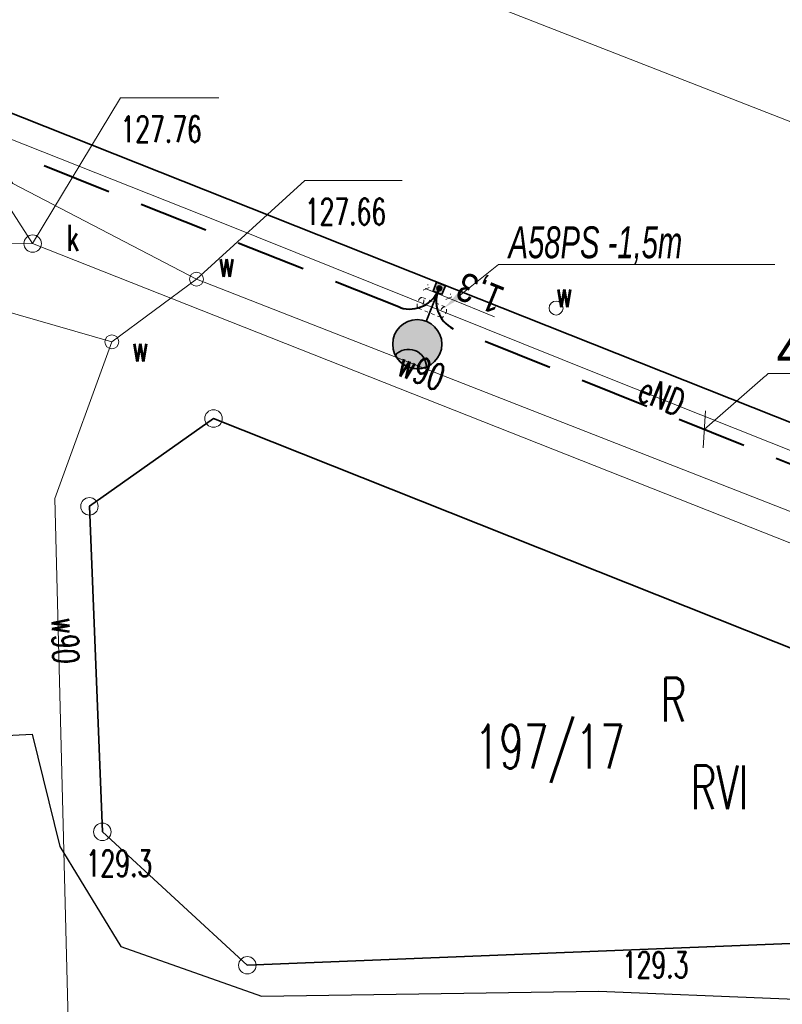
# Model space of a CAD drawing. Header units: metres. Extents: x 0 to 6497944, y 0 to 5963356.
# Tile 56 of 197: x 6496804 to 6496825, y 5963129 to 5963158. Entities that reach past the tile are written whole.
import ezdxf
from ezdxf import colors
from ezdxf.entities.mleader import LeaderData, LeaderLine
from ezdxf.math import Vec2, Vec3

# ---------------------------------------------------------------- set-up
doc = ezdxf.new("R2010")
doc.units = ezdxf.units.M
doc.header["$MEASUREMENT"] = 0
for name, pattern in [('DASHED', [19.05, 12.7, -6.35]), ('HIDDEN', [0.375, 0.25, -0.125]), ('L_0_04', [1.5, 1, -0.5])]:
    doc.linetypes.add(name, pattern=pattern)
doc.layers.get('0').update_dxf_attribs({"color": 8, "linetype": 'CONTINUOUS', "lineweight": 13})
doc.layers.get('DEFPOINTS').update_dxf_attribs({"linetype": 'CONTINUOUS', "lineweight": 0, "true_color": 0xffffff})
for name, color, linetype, lineweight in [('209_OPIS_KONTURU_KLASYFIKACYJNEGO', 8, 'CONTINUOUS', 13), ('210_OZNACZENIE_UzYTKU', 8, 'CONTINUOUS', 13), ('211_NR_DZIAlKI', 7, 'CONTINUOUS', 25), ('217_GRANICA_KONTURU_KLASYFIKCYJNEGO', 8, 'CONTINUOUS', 13), ('218_GRANICA_UzYTKU', 8, 'CONTINUOUS', 13), ('219_LINIA_GRANICY', 3, 'CONTINUOUS', 35), ('E_proj_opisy_ośw', 1, 'CONTINUOUS', 13), ('E_proj_opisy_ośw.', 7, 'CONTINUOUS', 13), ('E_proj_osłona r. dz._obw. 200', 204, 'L_0_04', 20), ('E_proj_osłona r. dz._opis_obw. 100', 204, 'CONTINUOUS', 9), ('E_proj_ośw_latarnia', 1, 'CONTINUOUS', 35), ('E_proj_ośw_linia_obw. 200', 1, 'L_0_04', 40), ('JEZDNIA__POWIERZCHNIA_', 8, 'CONTINUOUS', 25), ('PRZEWoD_ELEKTROENERGETYCZNY__LINIA_', 1, 'CONTINUOUS', 13), ('PRZEWoD_ELEKTROENERGETYCZNY__LINIA__ATR1', 1, 'CONTINUOUS', 13), ('PRZEWoD_KANALIZACYJNY__LINIA_', 36, 'CONTINUOUS', 13), ('PRZEWoD_WODOCIaGOWY__LINIA_', 5, 'CONTINUOUS', 13), ('PRZEWoD_WODOCIaGOWY__LINIA__ATR1', 5, 'CONTINUOUS', 13), ('PUNKT_O_OKREsLONEJ_WYSOKOsCI__SIEc_KANALIZACYJNA__ATR2', 36, 'CONTINUOUS', 13), ('PUNKT_O_OKREsLONEJ_WYSOKOsCI__SIEc_KANALIZACYJNA__ATR3', 36, 'CONTINUOUS', 13), ('PUNKT_O_OKREsLONEJ_WYSOKOsCI__SIEc_WODOCIaGOWA__ATR2', 5, 'CONTINUOUS', 13), ('PUNKT_O_OKREsLONEJ_WYSOKOsCI__SIEc_WODOCIaGOWA__ATR3', 5, 'CONTINUOUS', 13), ('PUNKT_WYSOKOsCIOWY_NATURALNY_ATR2', 8, 'CONTINUOUS', 13), ('wlaz_okragly___siec_kanalizacyjna__punkt_', 36, 'CONTINUOUS', 13), ('WlAZ_OKRaGlY___SIEC_KANALIZACYJNA__PUNKT__ATR17', 36, 'CONTINUOUS', 13), ('zasuwa___siec_wodociagowa__punkt_', 5, 'CONTINUOUS', 13), ('ZASUWA___SIEC_WODOCIaGOWA__PUNKT__ATR17', 5, 'CONTINUOUS', 13)]:
    doc.layers.add(name, color=color, linetype=linetype, lineweight=lineweight)
doc.layers.add('E_pomocnicza', color=3, linetype='CONTINUOUS', lineweight=13, plot=False)
doc.styles.add('Andy', font='arial.ttf', dxfattribs={"height": 2})
doc.styles.add('Annotative', font='simplex.shx')
doc.styles.add('Narrow', font='ARIALN.TTF', dxfattribs={"height": 2})
doc.styles.get("Standard").update_dxf_attribs({"font": 'simplex.shx'})
doc.dimstyles.new('wymiary', dxfattribs={"dimtxt": 0.65, "dimasz": 0.25, "dimexe": 0.25, "dimexo": 1, "dimgap": 0.1, "dimtad": 1, "dimzin": 1, "dimtxsty": 'Annotative', "dimblk": 'OBLIQUE', "dimcen": 0.0025, "dimdle": 0.05, "dimadec": 0, "dimazin": 0, "dimtfac": 1, "dimtmove": 0, "dimatfit": 3, "dimldrblk": 'NONE', "dimfxl": 1, "dimarcsym": 0})

# ---------------------------------------------------------------- blocks, each defined once
blk = doc.blocks.new('GRT')
at = {"color": 0, "linetype": 'Continuous', "lineweight": 18}
blk.add_circle((0, 0), 0.5, dxfattribs=at)
blk = doc.blocks.new('A$C5E96E802')
at = {"layer": 'E_proj_ośw_latarnia'}
blk.add_hatch(color=214, dxfattribs=at).paths.add_polyline_path([(1.174, 2.385, 0.389707), (0.221, 2.372), (0.221, 2.372, 0.683546)])
at = {"layer": 'E_proj_ośw_latarnia', "true_color": 0xffffff}
h = blk.add_hatch(color=7, dxfattribs=at)
h.dxf.hatch_style = 1
h.paths.add_polyline_path([(0.71, 0.206, 1), (0.711, 0.068, 1)], flags=0)
h.paths.add_polyline_path([(0.573, 0.273), (0.574, 0), (0.849, 0.001), (0.848, 0.274)])
h.paths.add_polyline_path([(0.71, 0.206, -1), (0.711, 0.068, -1)], flags=16)
h.paths.add_polyline_path([(1.174, 2.385, -0.683546), (0.221, 2.372, 0.679532), (0.707, 1.155, 0.687575)])
h = blk.add_hatch(color=7, dxfattribs=at)
h.dxf.hatch_style = 1
h.paths.add_polyline_path([(0.71, 0.206, 1), (0.711, 0.068, 1)])
at = {"layer": 'E_proj_ośw_latarnia', "color": 214}
blk.add_lwpolyline([(1.174, 2.385, 0.389707), (0.221, 2.372), (0.221, 2.372, 0.683546)], format="xyb", close=True, dxfattribs=at)
at = {"layer": 'E_proj_ośw_latarnia', "color": 214, "flags": 128}
blk.add_lwpolyline([(0.71, 0.274), (0.707, 1.155)], dxfattribs=at)
at = {"layer": 'E_proj_ośw_latarnia', "color": 214}
blk.add_lwpolyline([(0.574, 0), (0.573, 0.273), (0.848, 0.274), (0.849, 0.001)], close=True, dxfattribs=at)
for centre, radius in [((0.705, 1.86), 0.705), ((0.711, 0.137), 0.0689)]:
    blk.add_circle(centre, radius, dxfattribs=at)
blk = doc.blocks.new('_Oblique')
at = {"color": 0, "linetype": 'ByBlock', "lineweight": -2}
blk.add_line((-0.5, -0.5), (0.5, 0.5), dxfattribs=at)
blk = doc.blocks.new('*D51')
at = {"layer": 'DEFPOINTS', "color": 0, "transparency": 16777216}
for p in [(0, 0), (-0.551, -1.16), (0.156, -1.496)]:
    blk.add_point(p, dxfattribs=at)
at = {"layer": 'E_pomocnicza', "color": 0, "lineweight": -2, "transparency": 16777216}
for p, q in [((0.729, -0.291), (0.156, -1.496)), ((0.903, -0.429), (0.933, -0.443)), ((0.156, -1.496), (-0.948, -3.82)), ((0.352, -1.589), (0.382, -1.603))]:
    blk.add_line(p, q, dxfattribs=at)
at = {"layer": 'E_pomocnicza', "color": 0, "lineweight": -2, "transparency": 16777216, "xscale": 0.25, "yscale": 0.25, "zscale": 0.25}
for p, rotation in [((0.707, -0.336), 64.58169913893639), ((0.156, -1.496), 244.5816991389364)]:
    blk.add_blockref('_Oblique', p, dxfattribs=dict(at, rotation=rotation))
at = {"layer": 'E_pomocnicza', "color": 0, "linetype": 'Continuous', "lineweight": 0, "transparency": 16777216, "insert": (0.455, -3.2), "char_height": 2, "attachment_point": 5, "rotation": 64.5817, "style": 'Narrow'}
blk.add_mtext('{\\H0.75x;1,3}', dxfattribs=at)
blk = doc.blocks.new('_None')
blk = doc.blocks.new('*U50')
at = {"linetype": 'HIDDEN', "ltscale": 0.2}
for p, q in [((-0.271, 0.129), (-0.822, -1.031)), ((0.271, -0.129), (-0.28, -1.288))]:
    blk.add_line(p, q, dxfattribs=at)
at = {"linetype": 'DASHED', "ltscale": 0.02}
for centre in [(0, 0), (-0.551, -1.16)]:
    blk.add_ellipse(centre, major_axis=(-0.271, 0.129), ratio=0.5, dxfattribs=at)
at = {"layer": 'E_pomocnicza', "color": 4, "lineweight": 0}
dim = blk.add_aligned_dim(p1=(0, 0), p2=(-0.551, -1.16), distance=0.783, text='{\\H0.75x;<>}', dimstyle='wymiary', override={"dimtxt": 1.3, "dimtad": 2, "dimdec": 1, "dimlfac": 1, "dimrnd": 0, "dimtxsty": 'Narrow'}, dxfattribs=at)
dim.commit()
dim.dimension.update_dxf_attribs({"geometry": '*D51', "text_midpoint": (0.455, -3.2)})

msp = doc.modelspace()

# ---------------------------------------------------------------- linework, layer by layer
at = {"layer": '217_GRANICA_KONTURU_KLASYFIKCYJNEGO', "flags": 128}
for points in [[(6496809.07, 5963146.24), (6496805.51, 5963143.72)], [(6496837.09, 5963135.1), (6496809.07, 5963146.24)], [(6496805.51, 5963143.72), (6496805.88, 5963134.38)], [(6496805.88, 5963134.38), (6496810.04, 5963130.55)], [(6496810.04, 5963130.55), (6496835.69, 5963131.58)]]:
    msp.add_lwpolyline(points, dxfattribs=at)
at = {"layer": '218_GRANICA_UzYTKU', "flags": 128}
for points in [[(6496831.1, 5963143.95), (6496802.28, 5963155.39)], [(6496805.51, 5963143.72), (6496809.07, 5963146.24)], [(6496809.07, 5963146.24), (6496837.09, 5963135.1)], [(6496805.88, 5963134.38), (6496805.51, 5963143.72)], [(6496810.04, 5963130.55), (6496805.88, 5963134.38)], [(6496835.69, 5963131.58), (6496810.04, 5963130.55)]]:
    msp.add_lwpolyline(points, dxfattribs=at)
at = {"layer": '219_LINIA_GRANICY', "flags": 128}
for points in [[(6496831.1, 5963143.95), (6496802.28, 5963155.39)], [(6496809.07, 5963146.24), (6496805.51, 5963143.72)], [(6496837.09, 5963135.1), (6496809.07, 5963146.24)], [(6496805.88, 5963134.38), (6496805.51, 5963143.72)], [(6496810.04, 5963130.55), (6496805.88, 5963134.38)], [(6496835.69, 5963131.58), (6496810.04, 5963130.55)]]:
    msp.add_lwpolyline(points, dxfattribs=at)
at = {"layer": 'E_proj_ośw_linia_obw. 200', "ltscale": 2, "transparency": 33554687}
msp.add_lwpolyline([(6496875.791, 5963170.06), (6496870.748, 5963157.225), (6496866.73, 5963147.107, -0.31721), (6496865.807, 5963146.896, -0.421), (6496866.324, 5963146.059), (6496864.305, 5963139.978), (6496862.34, 5963135.811), (6496862.069, 5963135.393), (6496861.209, 5963134.639), (6496860.661, 5963134.293), (6496855.825, 5963132.217, -0.143892), (6496854.278, 5963132.031, -0.368325), (6496853.271, 5963133.05, 0.32925), (6496852.688, 5963134.029), (6496849.408, 5963135.426, -0.401005), (6496849.044, 5963136.673, -0.422569), (6496847.891, 5963136.066), (6496829.855, 5963143.232), (6496815.95, 5963148.814, -0.411885), (6496815.549, 5963149.975, -0.40011), (6496814.428, 5963149.424), (6496800.409, 5963154.998, 0.506236)], format="xyb", dxfattribs=at)
at = {"layer": 'JEZDNIA__POWIERZCHNIA_', "flags": 128}
for points in [[(6496800.34, 5963137), (6496803.87, 5963137.18)], [(6496803.87, 5963137.18), (6496804.66, 5963133.96)], [(6496804.66, 5963133.96), (6496806.41, 5963131.09)], [(6496806.41, 5963131.09), (6496810.45, 5963129.66)], [(6496810.45, 5963129.66), (6496820.12, 5963129.81)], [(6496820.12, 5963129.81), (6496835.64, 5963129.18)]]:
    msp.add_lwpolyline(points, dxfattribs=at)
at = {"layer": 'PRZEWoD_ELEKTROENERGETYCZNY__LINIA_', "flags": 128}
msp.add_lwpolyline([(6496799.6, 5963155.7), (6496809.24, 5963151.88), (6496820.15, 5963147.5), (6496830.84, 5963143.25), (6496831.03, 5963143.64)], dxfattribs=at)
at = {"layer": 'PRZEWoD_KANALIZACYJNY__LINIA_', "flags": 128}
for points in [[(6496803.88, 5963151.26), (6496800.75, 5963156.13)], [(6496803.88, 5963151.26), (6496799.04, 5963151.24)], [(6496803.88, 5963151.26), (6496826.07, 5963142.49), (6496836.4, 5963138.4), (6496879.66, 5963121.87), (6496903.87, 5963111.98), (6496925.46, 5963103.96)]]:
    msp.add_lwpolyline(points, dxfattribs=at)
at = {"layer": 'PRZEWoD_WODOCIaGOWY__LINIA_', "flags": 128}
for points in [[(6496801.56, 5963155.76), (6496803.31, 5963152.98), (6496808.58, 5963150.24), (6496826.75, 5963143.13), (6496837.05, 5963139.1), (6496840.89, 5963137.74), (6496865.42, 5963128.36), (6496865.63, 5963128.31), (6496873.09, 5963145.02)], [(6496806.15, 5963148.44), (6496799.21, 5963150.44)], [(6496808.58, 5963150.24), (6496806.15, 5963148.44), (6496804.52, 5963143.94), (6496804.98, 5963125.96), (6496804.13, 5963125.78), (6496802, 5963126.09), (6496801.74, 5963126.2)]]:
    msp.add_lwpolyline(points, dxfattribs=at)
at = {"layer": 'PUNKT_O_OKREsLONEJ_WYSOKOsCI__SIEc_KANALIZACYJNA__ATR2', "flags": 128}
msp.add_lwpolyline([(6496803.88, 5963151.26), (6496806.4, 5963155.44), (6496809.22, 5963155.44)], dxfattribs=at)
at = {"layer": 'PUNKT_O_OKREsLONEJ_WYSOKOsCI__SIEc_WODOCIaGOWA__ATR2', "flags": 128}
msp.add_lwpolyline([(6496808.58, 5963150.24), (6496811.69, 5963153.07), (6496814.48, 5963153.07)], dxfattribs=at)
at = {"layer": 'wlaz_okragly___siec_kanalizacyjna__punkt_'}
msp.add_circle((6496803.88, 5963151.26), 0.25, dxfattribs=at)
at = {"layer": 'zasuwa___siec_wodociagowa__punkt_'}
for centre in [(6496808.58, 5963150.24), (6496818.9, 5963149.41), (6496806.15, 5963148.44)]:
    msp.add_circle(centre, 0.2, dxfattribs=at)

# ---------------------------------------------------------------- block references
at = {"xscale": 0.5, "yscale": 0.5, "zscale": 0.5}
for p in [(6496809.07, 5963146.24), (6496805.51, 5963143.72), (6496805.88, 5963134.38), (6496810.04, 5963130.55)]:
    msp.add_blockref('GRT', p, dxfattribs=at)
at = {"layer": 'E_proj_osłona r. dz._obw. 200', "xscale": 0.54864, "yscale": 0.54864, "zscale": 0.54864, "rotation": 93.20070666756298}
msp.add_blockref('*U50', (6496815.009, 5963149.561), dxfattribs=at)
at = {"layer": 'E_proj_ośw_latarnia', "linetype": 'Continuous', "rotation": 158.3116460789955}
msp.add_blockref('A$C5E96E802', (6496816.26, 5963149.84), dxfattribs=at)

# ---------------------------------------------------------------- texts
at = {"layer": '209_OPIS_KONTURU_KLASYFIKACYJNEGO', "width": 0.66}
msp.add_text('RVI', height=1.25, dxfattribs=at).set_placement((6496822.76, 5963135.03))
at = {"layer": '210_OZNACZENIE_UzYTKU', "width": 0.66}
msp.add_text('R', height=1.25, dxfattribs=at).set_placement((6496821.9, 5963137.55))
at = {"layer": '211_NR_DZIAlKI', "width": 0.66}
msp.add_text('197/17', height=1.25, dxfattribs=at).set_placement((6496816.56, 5963136.2))
at = {"layer": 'PRZEWoD_ELEKTROENERGETYCZNY__LINIA__ATR1', "width": 0.66}
msp.add_text('eND', height=0.75, rotation=338.1, dxfattribs=at).set_placement((6496821.19, 5963146.78))
at = {"layer": 'PRZEWoD_WODOCIaGOWY__LINIA__ATR1', "width": 0.66}
for rotation, p in [(338.6, (6496814.29, 5963147.5)), (271.5, (6496804.43, 5963140.51))]:
    msp.add_text('w90', height=0.75, rotation=rotation, dxfattribs=at).set_placement(p)
at = {"layer": 'PUNKT_O_OKREsLONEJ_WYSOKOsCI__SIEc_KANALIZACYJNA__ATR3', "width": 0.66}
msp.add_text('127.76', height=0.75, dxfattribs=at).set_placement((6496806.4, 5963154.17))
at = {"layer": 'PUNKT_O_OKREsLONEJ_WYSOKOsCI__SIEc_WODOCIaGOWA__ATR3', "width": 0.66}
msp.add_text('127.66', height=0.75, dxfattribs=at).set_placement((6496811.69, 5963151.8))
at = {"layer": 'PUNKT_WYSOKOsCIOWY_NATURALNY_ATR2', "width": 0.66}
for p in [(6496805.4, 5963133.1), (6496820.79, 5963130.19)]:
    msp.add_text('129.3', height=0.75, dxfattribs=at).set_placement(p)
at = {"layer": 'WlAZ_OKRaGlY___SIEC_KANALIZACYJNA__PUNKT__ATR17', "width": 0.66}
msp.add_text('k', height=0.75, dxfattribs=at).set_placement((6496804.85, 5963151.05))
at = {"layer": 'ZASUWA___SIEC_WODOCIaGOWA__PUNKT__ATR17', "width": 0.66}
for p in [(6496809.21, 5963150.31), (6496818.9, 5963149.44), (6496806.73, 5963147.88)]:
    msp.add_text('w', height=0.75, dxfattribs=at).set_placement(p)

# ---------------------------------------------------------------- next in the draw order: leaders
at = {"layer": 'E_proj_opisy_ośw.', "color": 10}
ml = msp.add_multileader_mtext('Standard', dxfattribs=at)
ml.set_content('\\A1;LT 106', color=10, style='Narrow')
ml.set_leader_properties(color=256)
ml.set_arrow_properties(name='NONE')
ml.build(insert=Vec2(0, 0))
ml.multileader.update_dxf_attribs({"leader_type": 0, "has_dogleg": 0, "has_text_frame": 1, "text_left_attachment_type": 3, "dogleg_length": 0.36, "arrow_head_size": 0, "scale": 0.7})
ctx = ml.context
ctx.base_point, ctx.scale, ctx.char_height, ctx.arrow_head_size, ctx.landing_gap_size, ctx.plane_origin = Vec3(6497496.217, 5963133.926), 0.7, 1.2, 0, 0.42, Vec3(6498346.9, 5963029.932)
ctx.left_attachment = 3
notes = []
notes.append((ctx, [(0, (0, 0, 0), (0, 0), (1, 0), 1, [])]))
ctx.mtext.insert, ctx.mtext.line_spacing_factor, ctx.mtext.flow_direction = Vec3(6497496.637, 5963134.541), 0.266667, 5
ctx.mtext.has_bg_fill, ctx.mtext.bg_color, ctx.mtext.bg_scale_factor, ctx.mtext.bg_transparency, ctx.mtext.use_window_bg_color = 1, -1073741824, 1.5, 0, 1
at = {"layer": 'E_proj_osłona r. dz._opis_obw. 100'}
ml = msp.add_multileader_mtext('Standard', dxfattribs=at)
ml.set_content('\\fArial Narrow|b0|i1|c238|p34;\\W0.8;A58PS -1,5m ', color=256, style='Narrow')
ml.set_leader_properties(color=256, linetype='CONTINUOUS', lineweight=-1)
ml.build(insert=Vec2(0, 0))
ml.multileader.update_dxf_attribs({"has_dogleg": 0, "text_left_attachment_type": 6, "text_right_attachment_type": 6, "dogleg_length": 0.274, "arrow_head_size": 0.572})
ctx = ml.context
ctx.base_point, ctx.char_height, ctx.arrow_head_size, ctx.landing_gap_size, ctx.plane_origin = Vec3(6496817.245, 5963150.656), 0.9144, 0.572, 0.3, Vec3(6496849.514, 5963153.231)
ctx.left_attachment, ctx.right_attachment, ctx.text_align_type = 6, 6, 1
notes.append((ctx, [(0, (1, 1, 0), (6496816.97, 5963150.656), (1, 0), 0.274, [(0, [(6496815.704, 5963149.427)], 0, [])])]))
ctx.mtext.insert, ctx.mtext.alignment, ctx.mtext.line_spacing_factor, ctx.mtext.line_spacing_style = Vec3(6496820.03, 5963151.755), 2, 0.9, 2
ctx.mtext.has_bg_fill, ctx.mtext.bg_color, ctx.mtext.bg_scale_factor, ctx.mtext.bg_transparency, ctx.mtext.use_window_bg_color = 1, -1073741824, 1.1, 0, 1
for ctx, leaders in notes:
    for number, flags, end, landing, length, lines in leaders:
        leader = LeaderData()
        leader.index, (leader.has_last_leader_line, leader.has_dogleg_vector, leader.attachment_direction) = number, flags
        leader.last_leader_point, leader.dogleg_vector, leader.dogleg_length = Vec3(end), Vec3(landing), length
        for number, points, colour, breaks in lines:
            line = LeaderLine()
            line.index, line.vertices, line.color, line.breaks = number, Vec3.list(points), colors.encode_raw_color(colour), breaks
            leader.lines.append(line)
        ctx.leaders.append(leader)

# ---------------------------------------------------------------- next in the draw order: leaders
at = {"layer": 'E_proj_opisy_ośw.', "color": 10}
ml = msp.add_multileader_mtext('Standard', dxfattribs=at)
ml.set_content('\\A1;LT 107', color=10, style='Narrow')
ml.set_leader_properties(color=256)
ml.set_arrow_properties(name='NONE')
ml.build(insert=Vec2(0, 0))
ml.multileader.update_dxf_attribs({"leader_type": 0, "has_dogleg": 0, "has_text_frame": 1, "text_left_attachment_type": 3, "dogleg_length": 0.36, "arrow_head_size": 0, "scale": 0.7})
ctx = ml.context
ctx.base_point, ctx.scale, ctx.char_height, ctx.arrow_head_size, ctx.landing_gap_size, ctx.plane_origin = Vec3(6497543.374, 5963150.847), 0.7, 1.2, 0, 0.42, Vec3(6498393.784, 5963047.096)
ctx.left_attachment = 3
notes = []
notes.append((ctx, [(0, (0, 0, 0), (0, 0), (1, 0), 1, [])]))
ctx.mtext.insert, ctx.mtext.line_spacing_factor, ctx.mtext.flow_direction = Vec3(6497543.794, 5963151.462), 0.266667, 5
ctx.mtext.has_bg_fill, ctx.mtext.bg_color, ctx.mtext.bg_scale_factor, ctx.mtext.bg_transparency, ctx.mtext.use_window_bg_color = 1, -1073741824, 1.5, 0, 1
for ctx, leaders in notes:
    for number, flags, end, landing, length, lines in leaders:
        leader = LeaderData()
        leader.index, (leader.has_last_leader_line, leader.has_dogleg_vector, leader.attachment_direction) = number, flags
        leader.last_leader_point, leader.dogleg_vector, leader.dogleg_length = Vec3(end), Vec3(landing), length
        for number, points, colour, breaks in lines:
            line = LeaderLine()
            line.index, line.vertices, line.color, line.breaks = number, Vec3.list(points), colors.encode_raw_color(colour), breaks
            leader.lines.append(line)
        ctx.leaders.append(leader)

# ---------------------------------------------------------------- next in the draw order: leaders
ml = msp.add_multileader_mtext('Standard', dxfattribs=at)
ml.set_content('\\A1;LT 108', color=10, style='Narrow')
ml.set_leader_properties(color=256)
ml.set_arrow_properties(name='NONE')
ml.build(insert=Vec2(0, 0))
ml.multileader.update_dxf_attribs({"leader_type": 0, "has_dogleg": 0, "has_text_frame": 1, "text_left_attachment_type": 3, "dogleg_length": 0.36, "arrow_head_size": 0, "scale": 0.7})
ctx = ml.context
ctx.base_point, ctx.scale, ctx.char_height, ctx.arrow_head_size, ctx.landing_gap_size, ctx.plane_origin = Vec3(6497590.207, 5963168.082), 0.7, 1.2, 0, 0.42, Vec3(6498440.769, 5963064.192)
ctx.left_attachment = 3
notes = []
notes.append((ctx, [(0, (0, 0, 0), (0, 0), (1, 0), 1, [])]))
ctx.mtext.insert, ctx.mtext.line_spacing_factor, ctx.mtext.flow_direction = Vec3(6497590.627, 5963168.697), 0.266667, 5
ctx.mtext.has_bg_fill, ctx.mtext.bg_color, ctx.mtext.bg_scale_factor, ctx.mtext.bg_transparency, ctx.mtext.use_window_bg_color = 1, -1073741824, 1.5, 0, 1
for ctx, leaders in notes:
    for number, flags, end, landing, length, lines in leaders:
        leader = LeaderData()
        leader.index, (leader.has_last_leader_line, leader.has_dogleg_vector, leader.attachment_direction) = number, flags
        leader.last_leader_point, leader.dogleg_vector, leader.dogleg_length = Vec3(end), Vec3(landing), length
        for number, points, colour, breaks in lines:
            line = LeaderLine()
            line.index, line.vertices, line.color, line.breaks = number, Vec3.list(points), colors.encode_raw_color(colour), breaks
            leader.lines.append(line)
        ctx.leaders.append(leader)

# ---------------------------------------------------------------- next in the draw order: leaders
ml = msp.add_multileader_mtext('Standard', dxfattribs=at)
ml.set_content('\\A1;LT 109', color=10, style='Narrow')
ml.set_leader_properties(color=256)
ml.set_arrow_properties(name='NONE')
ml.build(insert=Vec2(0, 0))
ml.multileader.update_dxf_attribs({"leader_type": 0, "has_dogleg": 0, "has_text_frame": 1, "text_left_attachment_type": 3, "dogleg_length": 0.36, "arrow_head_size": 0, "scale": 0.7})
ctx = ml.context
ctx.base_point, ctx.scale, ctx.char_height, ctx.arrow_head_size, ctx.landing_gap_size, ctx.plane_origin = Vec3(6497636.957, 5963185.464), 0.7, 1.2, 0, 0.42, Vec3(6498487.931, 5963080.837)
ctx.left_attachment = 3
notes = []
notes.append((ctx, [(0, (0, 0, 0), (0, 0), (1, 0), 1, [])]))
ctx.mtext.insert, ctx.mtext.line_spacing_factor, ctx.mtext.flow_direction = Vec3(6497637.377, 5963186.079), 0.266667, 5
ctx.mtext.has_bg_fill, ctx.mtext.bg_color, ctx.mtext.bg_scale_factor, ctx.mtext.bg_transparency, ctx.mtext.use_window_bg_color = 1, -1073741824, 1.5, 0, 1
for ctx, leaders in notes:
    for number, flags, end, landing, length, lines in leaders:
        leader = LeaderData()
        leader.index, (leader.has_last_leader_line, leader.has_dogleg_vector, leader.attachment_direction) = number, flags
        leader.last_leader_point, leader.dogleg_vector, leader.dogleg_length = Vec3(end), Vec3(landing), length
        for number, points, colour, breaks in lines:
            line = LeaderLine()
            line.index, line.vertices, line.color, line.breaks = number, Vec3.list(points), colors.encode_raw_color(colour), breaks
            leader.lines.append(line)
        ctx.leaders.append(leader)

# ---------------------------------------------------------------- next in the draw order: leaders
ml = msp.add_multileader_mtext('Standard', dxfattribs=at)
ml.set_content('\\A1;LT 110', color=10, style='Narrow')
ml.set_leader_properties(color=256)
ml.set_arrow_properties(name='NONE')
ml.build(insert=Vec2(0, 0))
ml.multileader.update_dxf_attribs({"leader_type": 0, "has_dogleg": 0, "has_text_frame": 1, "text_left_attachment_type": 3, "dogleg_length": 0.36, "arrow_head_size": 0, "scale": 0.7})
ctx = ml.context
ctx.base_point, ctx.scale, ctx.char_height, ctx.arrow_head_size, ctx.landing_gap_size, ctx.plane_origin = Vec3(6497684.163, 5963202.624), 0.7, 1.2, 0, 0.42, Vec3(6498534.844, 5963098.192)
ctx.left_attachment = 3
notes = []
notes.append((ctx, [(0, (0, 0, 0), (0, 0), (1, 0), 1, [])]))
ctx.mtext.insert, ctx.mtext.line_spacing_factor, ctx.mtext.flow_direction = Vec3(6497684.583, 5963203.239), 0.266667, 5
ctx.mtext.has_bg_fill, ctx.mtext.bg_color, ctx.mtext.bg_scale_factor, ctx.mtext.bg_transparency, ctx.mtext.use_window_bg_color = 1, -1073741824, 1.5, 0, 1
for ctx, leaders in notes:
    for number, flags, end, landing, length, lines in leaders:
        leader = LeaderData()
        leader.index, (leader.has_last_leader_line, leader.has_dogleg_vector, leader.attachment_direction) = number, flags
        leader.last_leader_point, leader.dogleg_vector, leader.dogleg_length = Vec3(end), Vec3(landing), length
        for number, points, colour, breaks in lines:
            line = LeaderLine()
            line.index, line.vertices, line.color, line.breaks = number, Vec3.list(points), colors.encode_raw_color(colour), breaks
            leader.lines.append(line)
        ctx.leaders.append(leader)

# ---------------------------------------------------------------- next in the draw order: leaders
ml = msp.add_multileader_mtext('Standard', dxfattribs=at)
ml.set_content('\\A1;LT 206', color=10, style='Narrow')
ml.set_leader_properties(color=256)
ml.set_arrow_properties(name='NONE')
ml.build(insert=Vec2(0, 0))
ml.multileader.update_dxf_attribs({"leader_type": 0, "has_dogleg": 0, "has_text_frame": 1, "text_left_attachment_type": 3, "dogleg_length": 0.36, "arrow_head_size": 0, "scale": 0.7})
ctx = ml.context
ctx.base_point, ctx.scale, ctx.char_height, ctx.arrow_head_size, ctx.landing_gap_size, ctx.plane_origin = Vec3(6496987.177, 5963129.565), 0.7, 1.2, 0, 0.42, Vec3(6497837.376, 5963026.335)
ctx.left_attachment = 3
notes = []
notes.append((ctx, [(0, (0, 0, 0), (0, 0), (1, 0), 1, [])]))
ctx.mtext.insert, ctx.mtext.line_spacing_factor, ctx.mtext.flow_direction = Vec3(6496987.597, 5963130.18), 0.266667, 5
ctx.mtext.has_bg_fill, ctx.mtext.bg_color, ctx.mtext.bg_scale_factor, ctx.mtext.bg_transparency, ctx.mtext.use_window_bg_color = 1, -1073741824, 1.5, 0, 1
for ctx, leaders in notes:
    for number, flags, end, landing, length, lines in leaders:
        leader = LeaderData()
        leader.index, (leader.has_last_leader_line, leader.has_dogleg_vector, leader.attachment_direction) = number, flags
        leader.last_leader_point, leader.dogleg_vector, leader.dogleg_length = Vec3(end), Vec3(landing), length
        for number, points, colour, breaks in lines:
            line = LeaderLine()
            line.index, line.vertices, line.color, line.breaks = number, Vec3.list(points), colors.encode_raw_color(colour), breaks
            leader.lines.append(line)
        ctx.leaders.append(leader)

# ---------------------------------------------------------------- next in the draw order: leaders
ml = msp.add_multileader_mtext('Standard', dxfattribs=at)
ml.set_content('\\A1;LT 207', color=10, style='Narrow')
ml.set_leader_properties(color=256)
ml.set_arrow_properties(name='NONE')
ml.build(insert=Vec2(0, 0))
ml.multileader.update_dxf_attribs({"leader_type": 0, "has_dogleg": 0, "has_text_frame": 1, "text_left_attachment_type": 3, "dogleg_length": 0.36, "arrow_head_size": 0, "scale": 0.7})
ctx = ml.context
ctx.base_point, ctx.scale, ctx.char_height, ctx.arrow_head_size, ctx.landing_gap_size, ctx.plane_origin = Vec3(6496947.113, 5963145.294), 0.7, 1.2, 0, 0.42, Vec3(6497797.312, 5963042.064)
ctx.left_attachment = 3
notes = []
notes.append((ctx, [(0, (0, 0, 0), (0, 0), (1, 0), 1, [])]))
ctx.mtext.insert, ctx.mtext.line_spacing_factor, ctx.mtext.flow_direction = Vec3(6496947.533, 5963145.909), 0.266667, 5
ctx.mtext.has_bg_fill, ctx.mtext.bg_color, ctx.mtext.bg_scale_factor, ctx.mtext.bg_transparency, ctx.mtext.use_window_bg_color = 1, -1073741824, 1.5, 0, 1
for ctx, leaders in notes:
    for number, flags, end, landing, length, lines in leaders:
        leader = LeaderData()
        leader.index, (leader.has_last_leader_line, leader.has_dogleg_vector, leader.attachment_direction) = number, flags
        leader.last_leader_point, leader.dogleg_vector, leader.dogleg_length = Vec3(end), Vec3(landing), length
        for number, points, colour, breaks in lines:
            line = LeaderLine()
            line.index, line.vertices, line.color, line.breaks = number, Vec3.list(points), colors.encode_raw_color(colour), breaks
            leader.lines.append(line)
        ctx.leaders.append(leader)

# ---------------------------------------------------------------- next in the draw order: leaders
ml = msp.add_multileader_mtext('Standard', dxfattribs=at)
ml.set_content('\\A1;LT 208', color=10, style='Narrow')
ml.set_leader_properties(color=256)
ml.set_arrow_properties(name='NONE')
ml.build(insert=Vec2(0, 0))
ml.multileader.update_dxf_attribs({"leader_type": 0, "has_dogleg": 0, "has_text_frame": 1, "text_left_attachment_type": 3, "dogleg_length": 0.36, "arrow_head_size": 0, "scale": 0.7})
ctx = ml.context
ctx.base_point, ctx.scale, ctx.char_height, ctx.arrow_head_size, ctx.landing_gap_size, ctx.plane_origin = Vec3(6496900.622, 5963163.542), 0.7, 1.2, 0, 0.42, Vec3(6497750.821, 5963060.312)
ctx.left_attachment = 3
notes = []
notes.append((ctx, [(0, (0, 0, 0), (0, 0), (1, 0), 1, [])]))
ctx.mtext.insert, ctx.mtext.line_spacing_factor, ctx.mtext.flow_direction = Vec3(6496901.042, 5963164.157), 0.266667, 5
ctx.mtext.has_bg_fill, ctx.mtext.bg_color, ctx.mtext.bg_scale_factor, ctx.mtext.bg_transparency, ctx.mtext.use_window_bg_color = 1, -1073741824, 1.5, 0, 1
for ctx, leaders in notes:
    for number, flags, end, landing, length, lines in leaders:
        leader = LeaderData()
        leader.index, (leader.has_last_leader_line, leader.has_dogleg_vector, leader.attachment_direction) = number, flags
        leader.last_leader_point, leader.dogleg_vector, leader.dogleg_length = Vec3(end), Vec3(landing), length
        for number, points, colour, breaks in lines:
            line = LeaderLine()
            line.index, line.vertices, line.color, line.breaks = number, Vec3.list(points), colors.encode_raw_color(colour), breaks
            leader.lines.append(line)
        ctx.leaders.append(leader)

# ---------------------------------------------------------------- next in the draw order: leaders
ml = msp.add_multileader_mtext('Standard', dxfattribs=at)
ml.set_content('\\A1;LT 209', color=10, style='Narrow')
ml.set_leader_properties(color=256)
ml.set_arrow_properties(name='NONE')
ml.build(insert=Vec2(0, 0))
ml.multileader.update_dxf_attribs({"leader_type": 0, "has_dogleg": 0, "has_text_frame": 1, "text_left_attachment_type": 3, "dogleg_length": 0.36, "arrow_head_size": 0, "scale": 0.7})
ctx = ml.context
ctx.base_point, ctx.scale, ctx.char_height, ctx.arrow_head_size, ctx.landing_gap_size, ctx.plane_origin = Vec3(6496853.874, 5963181.896), 0.7, 1.2, 0, 0.42, Vec3(6497704.074, 5963078.667)
ctx.left_attachment = 3
notes = []
notes.append((ctx, [(0, (0, 0, 0), (0, 0), (1, 0), 1, [])]))
ctx.mtext.insert, ctx.mtext.line_spacing_factor, ctx.mtext.flow_direction = Vec3(6496854.294, 5963182.511), 0.266667, 5
ctx.mtext.has_bg_fill, ctx.mtext.bg_color, ctx.mtext.bg_scale_factor, ctx.mtext.bg_transparency, ctx.mtext.use_window_bg_color = 1, -1073741824, 1.5, 0, 1
for ctx, leaders in notes:
    for number, flags, end, landing, length, lines in leaders:
        leader = LeaderData()
        leader.index, (leader.has_last_leader_line, leader.has_dogleg_vector, leader.attachment_direction) = number, flags
        leader.last_leader_point, leader.dogleg_vector, leader.dogleg_length = Vec3(end), Vec3(landing), length
        for number, points, colour, breaks in lines:
            line = LeaderLine()
            line.index, line.vertices, line.color, line.breaks = number, Vec3.list(points), colors.encode_raw_color(colour), breaks
            leader.lines.append(line)
        ctx.leaders.append(leader)

# ---------------------------------------------------------------- next in the draw order: leaders
ml = msp.add_multileader_mtext('Standard', dxfattribs=at)
ml.set_content('\\A1;LT 210', color=10, style='Narrow')
ml.set_leader_properties(color=256)
ml.set_arrow_properties(name='NONE')
ml.build(insert=Vec2(0, 0))
ml.multileader.update_dxf_attribs({"leader_type": 0, "has_dogleg": 0, "has_text_frame": 1, "text_left_attachment_type": 3, "dogleg_length": 0.36, "arrow_head_size": 0, "scale": 0.7})
ctx = ml.context
ctx.base_point, ctx.scale, ctx.char_height, ctx.arrow_head_size, ctx.landing_gap_size, ctx.plane_origin = Vec3(6496807.661, 5963200.222), 0.7, 1.2, 0, 0.42, Vec3(6497657.86, 5963096.992)
ctx.left_attachment = 3
notes = []
notes.append((ctx, [(0, (0, 0, 0), (0, 0), (1, 0), 1, [])]))
ctx.mtext.insert, ctx.mtext.line_spacing_factor, ctx.mtext.flow_direction = Vec3(6496808.081, 5963200.837), 0.266667, 5
ctx.mtext.has_bg_fill, ctx.mtext.bg_color, ctx.mtext.bg_scale_factor, ctx.mtext.bg_transparency, ctx.mtext.use_window_bg_color = 1, -1073741824, 1.5, 0, 1
for ctx, leaders in notes:
    for number, flags, end, landing, length, lines in leaders:
        leader = LeaderData()
        leader.index, (leader.has_last_leader_line, leader.has_dogleg_vector, leader.attachment_direction) = number, flags
        leader.last_leader_point, leader.dogleg_vector, leader.dogleg_length = Vec3(end), Vec3(landing), length
        for number, points, colour, breaks in lines:
            line = LeaderLine()
            line.index, line.vertices, line.color, line.breaks = number, Vec3.list(points), colors.encode_raw_color(colour), breaks
            leader.lines.append(line)
        ctx.leaders.append(leader)

# ---------------------------------------------------------------- next in the draw order: leaders
ml = msp.add_multileader_mtext('Standard', dxfattribs=at)
ml.set_content('\\A1;LT 208/1', color=10, style='Narrow')
ml.set_leader_properties(color=256)
ml.set_arrow_properties(name='NONE')
ml.build(insert=Vec2(0, 0))
ml.multileader.update_dxf_attribs({"leader_type": 0, "has_dogleg": 0, "has_text_frame": 1, "text_left_attachment_type": 3, "dogleg_length": 0.36, "arrow_head_size": 0, "scale": 0.7})
ctx = ml.context
ctx.base_point, ctx.scale, ctx.char_height, ctx.arrow_head_size, ctx.landing_gap_size, ctx.plane_origin = Vec3(6496858.952, 5963148.26), 0.7, 1.2, 0, 0.42, Vec3(6497710.497, 5963044.944)
ctx.left_attachment = 3
notes = []
notes.append((ctx, [(0, (0, 0, 0), (0, 0), (1, 0), 1, [])]))
ctx.mtext.insert, ctx.mtext.line_spacing_factor, ctx.mtext.flow_direction = Vec3(6496859.372, 5963148.891), 0.266667, 5
ctx.mtext.has_bg_fill, ctx.mtext.bg_color, ctx.mtext.bg_scale_factor, ctx.mtext.bg_transparency, ctx.mtext.use_window_bg_color = 1, -1073741824, 1.5, 0, 1
for ctx, leaders in notes:
    for number, flags, end, landing, length, lines in leaders:
        leader = LeaderData()
        leader.index, (leader.has_last_leader_line, leader.has_dogleg_vector, leader.attachment_direction) = number, flags
        leader.last_leader_point, leader.dogleg_vector, leader.dogleg_length = Vec3(end), Vec3(landing), length
        for number, points, colour, breaks in lines:
            line = LeaderLine()
            line.index, line.vertices, line.color, line.breaks = number, Vec3.list(points), colors.encode_raw_color(colour), breaks
            leader.lines.append(line)
        ctx.leaders.append(leader)

# ---------------------------------------------------------------- next in the draw order: leaders
at = {"layer": 'E_proj_opisy_ośw', "lineweight": 13}
ml = msp.add_multileader_mtext('Standard', dxfattribs=at)
ml.set_content('{\\H1.1x;43/37m} ', color=256, style='Andy')
ml.set_leader_properties(color=256, linetype='CONTINUOUS', lineweight=-1)
ml.set_arrow_properties(name='OBLIQUE')
ml.build(insert=Vec2(0, 0))
ml.multileader.update_dxf_attribs({"has_dogleg": 0, "text_left_attachment_type": 6, "text_right_attachment_type": 6, "dogleg_length": 0.36, "arrow_head_size": 0.75})
ctx = ml.context
ctx.base_point, ctx.char_height, ctx.arrow_head_size, ctx.landing_gap_size, ctx.plane_origin = Vec3(6496824.985, 5963147.535), 1, 0.75, 0.3, Vec3(6496854.119, 5963131.771)
ctx.left_attachment, ctx.right_attachment, ctx.text_align_type = 6, 6, 1
notes = []
notes.append((ctx, [(0, (1, 1, 0), (6496824.625, 5963147.535), (1, 0), 0.36, [(0, [(6496823.153, 5963145.929)], 0, [])])]))
ctx.mtext.insert, ctx.mtext.alignment, ctx.mtext.line_spacing_factor, ctx.mtext.line_spacing_style = Vec3(6496827.788, 5963148.755), 2, 0.9, 2
ctx.mtext.has_bg_fill, ctx.mtext.bg_color, ctx.mtext.bg_scale_factor, ctx.mtext.bg_transparency, ctx.mtext.use_window_bg_color = 1, -1073741824, 1.2, 0, 1
for ctx, leaders in notes:
    for number, flags, end, landing, length, lines in leaders:
        leader = LeaderData()
        leader.index, (leader.has_last_leader_line, leader.has_dogleg_vector, leader.attachment_direction) = number, flags
        leader.last_leader_point, leader.dogleg_vector, leader.dogleg_length = Vec3(end), Vec3(landing), length
        for number, points, colour, breaks in lines:
            line = LeaderLine()
            line.index, line.vertices, line.color, line.breaks = number, Vec3.list(points), colors.encode_raw_color(colour), breaks
            leader.lines.append(line)
        ctx.leaders.append(leader)

# ---------------------------------------------------------------- next in the draw order: linework, layer by layer
at = {"layer": 'DEFPOINTS', "linetype": 'Continuous'}
msp.add_lwpolyline([(6496939.597, 5963110.251), (6496893.029, 5963128.456), (6496899.1, 5963126.087), (6496899.301, 5963126.601), (6496899.1, 5963126.087), (6496852.521, 5963144.263), (6496852.95, 5963145.343), (6496852.527, 5963144.261), (6496805.951, 5963162.445), (6496806.339, 5963163.688), (6496805.951, 5963162.445), (6496759.462, 5963180.849), (6496759.96, 5963182.123), (6496759.462, 5963180.849), (6496712.972, 5963199.254), (6496713.477, 5963200.529), (6496712.972, 5963199.254), (6496672.485, 5963216.351), (6496672.776, 5963217.042)], dxfattribs=at)

doc.saveas('drawing.dxf')
